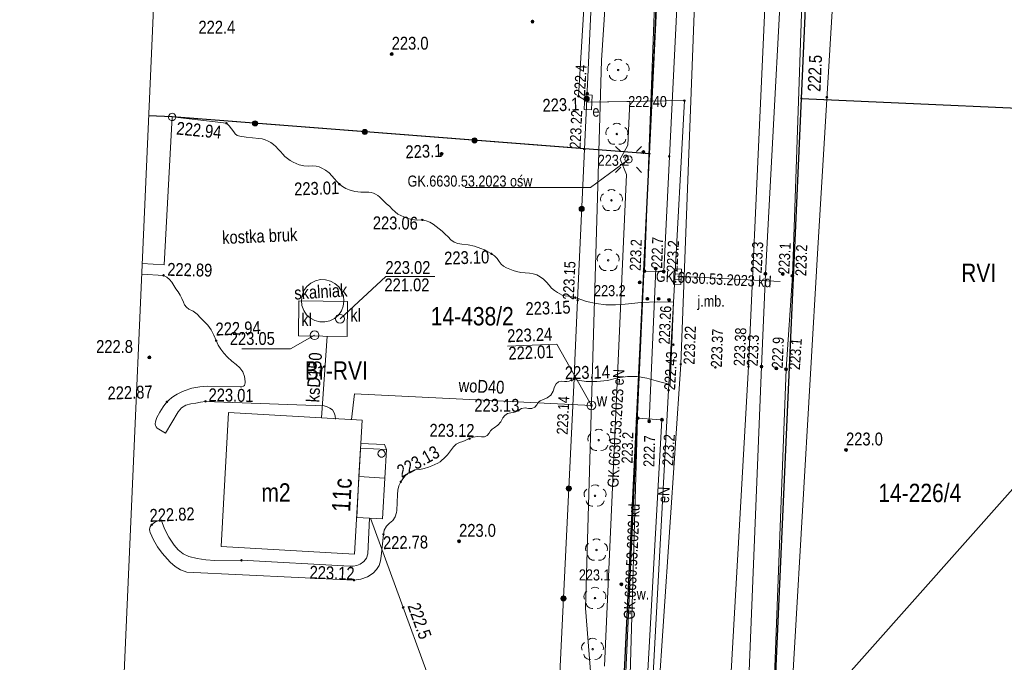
# Model space of a CAD drawing. Header units: metres. Extents: x 0 to 6601798, y -2700 to 5691112.
# Tile 45 of 61: x 6600167 to 6600234, y 5690046 to 5690090. Entities that reach past the tile are written whole.
import ezdxf
from ezdxf.enums import TextEntityAlignment as Align

# ---------------------------------------------------------------- set-up
doc = ezdxf.new("R2010")
doc.units = ezdxf.units.M
doc.header["$MEASUREMENT"] = 0
for name, color, linetype, lineweight in [('AS__Nowe_granice', 150, 'Continuous', 30), ('EBTPO_L_7', 7, 'Continuous', 5), ('EBUOO_T_1', 7, 'Continuous', 5), ('EBUPP_L_7', 7, 'Continuous', 5), ('EBUPP_T_1', 7, 'Continuous', 5), ('EGBB_L_0', 7, 'Continuous', 5), ('Kontury', 7, 'Continuous', 5), ('Numery_dzialek', 150, 'Continuous', 5), ('OTK_E_T_0', 7, 'Continuous', 5), ('OTK_E_T_4', 7, 'Continuous', 5), ('OTK_L_0', 7, 'Continuous', 5), ('OTK_L_5', 7, 'Continuous', 5), ('OTK_L_8', 7, 'Continuous', 5), ('OTO_L_0', 7, 'Continuous', 5), ('OTO_L_1', 7, 'Continuous', 5), ('OTO_L_2', 7, 'Continuous', 5), ('OTR_T_0', 7, 'Continuous', 5), ('OTR_T_1', 7, 'Continuous', 5), ('OTZ_L_1', 7, 'Continuous', 5), ('OTZ_T_0', 7, 'Continuous', 5), ('P_SUE_E_T_3', 7, 'Continuous', 5), ('P_SUE_T_3', 7, 'Continuous', 5), ('P_SUEP_E_T_0', 7, 'Continuous', 5), ('P_SUEP_L_0', 7, 'Continuous', 5), ('P_SUK_T_1', 7, 'Continuous', 5), ('P_SUKP_E_T_0', 7, 'Continuous', 5), ('P_SUKP_L_0', 7, 'Continuous', 5), ('podzial_uzytki', 7, 'Continuous', 5), ('Punkty', 7, 'Continuous', 5), ('SDROK_T_1', 7, 'Continuous', 5), ('SDRPK_L_2', 7, 'Continuous', 5), ('SUE_E_T_1', 7, 'Continuous', 5), ('SUE_T_4', 7, 'Continuous', 5), ('SUEP_E_T_0', 7, 'Continuous', 5), ('SUEP_L_0', 7, 'Continuous', 5), ('SUER_T_0', 7, 'Continuous', 5), ('SUL_L_1', 7, 'Continuous', 5), ('SZOPO_L_0', 7, 'Continuous', 5), ('UEEOA_T_9', 7, 'Continuous', 5), ('UEEOC_T_0', 7, 'Continuous', 5), ('UEEPON_L_1', 7, 'Continuous', 5), ('UKKOA_T_22', 7, 'Continuous', 5), ('UKKOA_T_25', 7, 'Continuous', 5), ('UKKOC_T_7', 7, 'Continuous', 5), ('UKKOC_T_8', 7, 'Continuous', 5), ('UKKOO_T_7', 7, 'Continuous', 5), ('UKKPA_L_14', 7, 'Continuous', 5), ('UKKPOL_L_1', 7, 'Continuous', 5), ('UTTOC_T_2', 7, 'Continuous', 5), ('UTTPOM_L_1', 7, 'Continuous', 5), ('UWWOA_T_2', 7, 'Continuous', 5), ('UWWOA_T_8', 7, 'Continuous', 5), ('UWWOC_T_2', 7, 'Continuous', 5), ('UWWOO_T_0', 7, 'Continuous', 5), ('UWWPM_L_1', 7, 'Continuous', 5), ('Uzytki', 7, 'Continuous', 5), ('WUKOS_T_1', 7, 'Continuous', 5), ('WWRPP_T_0', 7, 'Continuous', 5)]:
    doc.layers.add(name, color=color, linetype=linetype, lineweight=lineweight)
doc.styles.add('STYL_ARIAL', font='ARIALN.TTF')

# ---------------------------------------------------------------- blocks, each defined once
blk = doc.blocks.new('GRO')
at = {"color": 7, "flags": 128}
blk.add_lwpolyline([(0, 0.45), (0.318, 0.318), (0.45, 0), (0.318, -0.318), (0, -0.45), (-0.318, -0.318), (-0.45, 0), (-0.318, 0.318), (0, 0.45)], dxfattribs=at)
blk = doc.blocks.new('GRT')
at = {"color": 7, "flags": 128}
blk.add_lwpolyline([(0, 2.5), (1.352, 2.103), (2.274, 1.039), (2.475, -0.356), (1.889, -1.637), (0.704, -2.399), (-0.704, -2.399), (-1.889, -1.637), (-2.475, -0.356), (-2.274, 1.039), (-1.352, 2.103), (0, 2.5)], dxfattribs=at)
blk = doc.blocks.new('801')
at = {"color": 0}
for radius in [1, 0.9, 0.8, 0.7, 0.6, 0.5, 0.4, 0.3, 0.2, 0.1]:
    blk.add_circle((0, 0), radius, dxfattribs=at)
blk = doc.blocks.new('403')
at = {"color": 0}
blk.add_circle((0, 0), 0.5, dxfattribs=at)
blk = doc.blocks.new('922')
at = {"color": 0}
blk.add_circle((0, 0), 0.5, dxfattribs=at)
for centre, radius, start, end in [((0, 3.5), 4, 50.114, 129.886), ((-3.5, 1), 4, 119.84816, 203.51949), ((3.5, 1), 4, 336.88451, 60.15184), ((-2, -3), 4, 187.477, 278.47884), ((2, -2.75), 4.25, 262.64593, 349.62892)]:
    blk.add_arc(centre, radius, start, end, dxfattribs=at)
blk = doc.blocks.new('4_SUEO_W')
at = {"color": 7, "flags": 128}
for points in [[(-5.303, 5.303), (-8.839, 8.839)], [(5.303, 5.303), (8.839, 8.839)], [(0, 0.25), (0.177, 0.177), (0.25, 0), (0.177, -0.177), (0, -0.25), (-0.177, -0.177), (-0.25, 0), (-0.177, 0.177), (0, 0.25)], [(-5.303, -5.303), (-8.839, -8.839)], [(5.303, -5.303), (8.839, -8.839)]]:
    blk.add_lwpolyline(points, dxfattribs=at)
blk = doc.blocks.new('4_SUPP')
at = {"color": 7, "flags": 128}
blk.add_lwpolyline([(0, 2.5), (1.352, 2.103), (2.274, 1.039), (2.475, -0.356), (1.889, -1.637), (0.704, -2.399), (-0.704, -2.399), (-1.889, -1.637), (-2.475, -0.356), (-2.274, 1.039), (-1.352, 2.103), (0, 2.5)], dxfattribs=at)
blk = doc.blocks.new('509')
at = {"color": 0}
for p, q in [((-5, -2.5), (-5, 2.5)), ((-5, 2.5), (5.5, 2.5)), ((-1.5, 2.5), (-1.5, -2.5)), ((2, 2.5), (2, -2.5)), ((5.5, 2.5), (5.5, -2.5)), ((5.5, -2.5), (-5, -2.5))]:
    blk.add_line(p, q, dxfattribs=at)
blk = doc.blocks.new('4_SUES')
at = {"color": 7, "flags": 128}
for points in [[(-5, 2.5), (-5, -2.5)], [(5, 2.5), (-5, 2.5)], [(5, -2.5), (5, 2.5)], [(-5, -2.5), (5, -2.5)]]:
    blk.add_lwpolyline(points, dxfattribs=at)
blk = doc.blocks.new('4_SUPS')
at = {"color": 7, "flags": 128}
blk.add_lwpolyline([(0, 0.625), (0.442, 0.442), (0.625, 0), (0.442, -0.442), (0, -0.625), (-0.442, -0.442), (-0.625, 0), (-0.442, 0.442), (0, 0.625)], dxfattribs=at)
blk = doc.blocks.new('BUJ')
at = {"color": 7, "flags": 128}
blk.add_lwpolyline([(0, 2.5), (1.352, 2.103), (2.274, 1.039), (2.475, -0.356), (1.889, -1.637), (0.704, -2.399), (-0.704, -2.399), (-1.889, -1.637), (-2.475, -0.356), (-2.274, 1.039), (-1.352, 2.103), (0, 2.5)], dxfattribs=at)
blk = doc.blocks.new('625')
at = {"color": 0}
blk.add_circle((0, 0), 0.5, dxfattribs=at)
blk = doc.blocks.new('UGE')
at = {"color": 7, "flags": 128}
blk.add_lwpolyline([(0, 0.625), (0.442, 0.442), (0.625, 0), (0.442, -0.442), (0, -0.625), (-0.442, -0.442), (-0.625, 0), (-0.442, 0.442), (0, 0.625)], dxfattribs=at)
blk = doc.blocks.new('506')
at = {"color": 0}
blk.add_circle((0, 0), 3, dxfattribs=at)
blk = doc.blocks.new('UGT')
at = {"color": 7, "flags": 128}
blk.add_lwpolyline([(0, 0.625), (0.442, 0.442), (0.625, 0), (0.442, -0.442), (0, -0.625), (-0.442, -0.442), (-0.625, 0), (-0.442, 0.442), (0, 0.625)], dxfattribs=at)

msp = doc.modelspace()

# ---------------------------------------------------------------- linework, layer by layer
at = {"color": 7, "linetype": 'Continuous', "lineweight": 0, "flags": 128}
msp.add_lwpolyline([(6600189.51, 5690403.01), (6600173.29, 5690035.7), (6600065.2, 5689524.43)], dxfattribs=at)
at = {"layer": 'AS__Nowe_granice', "linetype": 'Continuous', "flags": 128}
for points in [[(6600219.85, 5690084.59), (6600222.32, 5690139.93)], [(6600209.5, 5690080.81), (6600212.06, 5690133.95)], [(6600217.47, 5690031.17), (6600219.85, 5690084.59)], [(6600219.85, 5690084.59), (6600242.22, 5690083.59)], [(6600176.99, 5690083.33), (6600175.397, 5690083.415)], [(6600209.5, 5690080.81), (6600176.99, 5690083.33)], [(6600207.46, 5690038.5), (6600209.5, 5690080.81)]]:
    msp.add_lwpolyline(points, dxfattribs=at)
at = {"layer": 'EBTPO_L_7', "color": 252, "linetype": 'Continuous', "flags": 128}
for points in [[(6600189.715, 5690058.843), (6600189.563, 5690056.053)], [(6600191.482, 5690058.737), (6600189.715, 5690058.843)], [(6600191.319, 5690055.956), (6600191.482, 5690058.737)], [(6600189.563, 5690056.053), (6600191.319, 5690055.956)]]:
    msp.add_lwpolyline(points, dxfattribs=at)
at = {"layer": 'EBUPP_L_7', "color": 7, "linetype": 'Continuous', "flags": 128}
for points in [[(6600189.823, 5690060.78), (6600189.715, 5690058.843)], [(6600191.589, 5690060.684), (6600189.823, 5690060.78)], [(6600191.482, 5690058.737), (6600191.589, 5690060.684)], [(6600189.715, 5690058.843), (6600191.482, 5690058.737)]]:
    msp.add_lwpolyline(points, dxfattribs=at)
at = {"layer": 'EGBB_L_0', "color": 7, "linetype": 'Continuous', "flags": 128}
for points in [[(6600175.397, 5690083.414), (6600176.993, 5690083.328)], [(6600176.993, 5690083.328), (6600176.448, 5690073.261)], [(6600176.448, 5690073.261), (6600174.952, 5690073.34)], [(6600180.324, 5690054.067), (6600180.838, 5690063.21)], [(6600180.838, 5690063.21), (6600189.933, 5690062.688)], [(6600189.933, 5690062.688), (6600189.418, 5690053.544)], [(6600189.418, 5690053.544), (6600180.324, 5690054.067)]]:
    msp.add_lwpolyline(points, dxfattribs=at)
at = {"layer": 'Kontury', "color": 3, "linetype": 'Continuous', "flags": 128}
for points in [[(6600222.18, 5690136.84), (6600217.84, 5690039.51)], [(6600209.5, 5690080.81), (6600212.06, 5690133.95)], [(6600207.46, 5690038.5), (6600209.5, 5690080.81)], [(6600217.84, 5690039.51), (6600253.542, 5690079.738)]]:
    msp.add_lwpolyline(points, dxfattribs=at)
at = {"layer": 'OTK_L_0', "color": 7, "linetype": 'Continuous', "flags": 128}
for points in [[(6600211.635, 5690066.487), (6600212.975, 5690101.78)], [(6600217.829, 5690101.234), (6600216.244, 5690066.325)], [(6600209.715, 5690037.89), (6600211.635, 5690066.487)], [(6600216.244, 5690066.325), (6600214.567, 5690036.748)]]:
    msp.add_lwpolyline(points, dxfattribs=at)
at = {"layer": 'OTK_L_5', "color": 7, "linetype": 'Continuous', "flags": 128}
for points in [[(6600210.249, 5690101.875), (6600209.165, 5690072.828)], [(6600210.477, 5690072.804), (6600211.903, 5690101.81)], [(6600217.403, 5690072.649), (6600218.917, 5690101.046)], [(6600220.225, 5690100.957), (6600219.242, 5690072.51)], [(6600209.165, 5690072.828), (6600210.477, 5690072.804)], [(6600217.134, 5690066.324), (6600217.403, 5690072.649)], [(6600219.242, 5690072.51), (6600218.809, 5690066.145)], [(6600215.919, 5690036.044), (6600217.134, 5690066.324)], [(6600218.809, 5690066.145), (6600217.653, 5690035.709)], [(6600208.017, 5690038.983), (6600208.696, 5690062.813)], [(6600208.696, 5690062.813), (6600210.354, 5690062.706)], [(6600210.354, 5690062.706), (6600209.03, 5690039.062)]]:
    msp.add_lwpolyline(points, dxfattribs=at)
at = {"layer": 'OTK_L_8', "color": 7, "linetype": 'Continuous', "flags": 128}
msp.add_lwpolyline([(6600209.929, 5690073.004), (6600209.483, 5690062.598)], dxfattribs=at)
at = {"layer": 'OTO_L_0', "color": 7, "linetype": 'Continuous', "flags": 128}
for points in [[(6600206.021, 5690101.82), (6600205.071, 5690081.139)], [(6600205.071, 5690081.139), (6600204.609, 5690070.85)], [(6600204.376, 5690065.515), (6600203.056, 5690038.425)]]:
    msp.add_lwpolyline(points, dxfattribs=at)
at = {"layer": 'OTO_L_0', "color": 7, "linetype": 'Continuous'}
for centre, radius in [((6600205.228, 5690084.56), 0.175), ((6600205.228, 5690084.56), 0.158), ((6600205.228, 5690084.56), 0.14), ((6600205.228, 5690084.56), 0.122), ((6600205.228, 5690084.56), 0.105), ((6600205.228, 5690084.56), 0.0875), ((6600205.228, 5690084.56), 0.07), ((6600205.228, 5690084.56), 0.0525), ((6600205.228, 5690084.56), 0.035), ((6600204.888, 5690077.068), 0.175), ((6600204.888, 5690077.068), 0.158), ((6600204.888, 5690077.068), 0.14), ((6600204.888, 5690077.068), 0.122), ((6600204.888, 5690077.068), 0.105), ((6600204.888, 5690077.068), 0.0875), ((6600204.888, 5690077.068), 0.07), ((6600204.888, 5690077.068), 0.0525), ((6600204.888, 5690077.068), 0.035), ((6600204.011, 5690058.024), 0.175), ((6600204.011, 5690058.024), 0.158), ((6600204.011, 5690058.024), 0.14), ((6600204.011, 5690058.024), 0.122), ((6600204.011, 5690058.024), 0.105), ((6600204.011, 5690058.024), 0.0875), ((6600204.011, 5690058.024), 0.07), ((6600204.011, 5690058.024), 0.0525), ((6600204.011, 5690058.024), 0.035), ((6600203.646, 5690050.533), 0.175), ((6600203.646, 5690050.533), 0.158), ((6600203.646, 5690050.533), 0.14), ((6600203.646, 5690050.533), 0.122), ((6600203.646, 5690050.533), 0.105), ((6600203.646, 5690050.533), 0.0875), ((6600203.646, 5690050.533), 0.07), ((6600203.646, 5690050.533), 0.0525), ((6600203.646, 5690050.533), 0.035)]:
    msp.add_circle(centre, radius, dxfattribs=at)
at = {"layer": 'OTO_L_1', "color": 7, "linetype": 'Continuous', "flags": 128}
msp.add_lwpolyline([(6600204.43, 5690066.73), (6600204.609, 5690070.85)], dxfattribs=at)
at = {"layer": 'OTO_L_2', "color": 7, "linetype": 'Continuous', "flags": 128}
msp.add_lwpolyline([(6600204.376, 5690065.515), (6600204.43, 5690066.73)], dxfattribs=at)
at = {"layer": 'P_SUE_E_T_3', "color": 7, "linetype": 'Continuous', "flags": 128}
for points in [[(6600208.08, 5690080.44), (6600205.491, 5690078.525)], [(6600196.941, 5690078.525), (6600205.491, 5690078.525)]]:
    msp.add_lwpolyline(points, dxfattribs=at)
at = {"layer": 'P_SUEP_L_0', "color": 1, "linetype": 'Continuous', "flags": 128}
for points in [[(6600205.33, 5690084.33), (6600208.16, 5690084.38)], [(6600208.16, 5690084.38), (6600208.02, 5690081.4)], [(6600208.02, 5690081.4), (6600207.5, 5690080.45)], [(6600207.5, 5690080.45), (6600207.95, 5690079.42)], [(6600207.95, 5690079.42), (6600206.43, 5690045.92)]]:
    msp.add_lwpolyline(points, dxfattribs=at)
at = {"layer": 'P_SUKP_L_0', "color": 30, "linetype": 'Continuous', "flags": 128}
for points in [[(6600207.71, 5690041.46), (6600211.22, 5690119.37)], [(6600211.41, 5690072.48), (6600218.4, 5690072.13)]]:
    msp.add_lwpolyline(points, dxfattribs=at)
at = {"layer": 'SDRPK_L_2', "color": 7, "linetype": 'Continuous', "flags": 128}
for points in [[(6600180.685, 5690082.901), (6600176.993, 5690083.328)], [(6600180.685, 5690082.901), (6600180.871, 5690082.723), (6600181.039, 5690082.529), (6600181.191, 5690082.321)], [(6600181.594, 5690082.017), (6600181.431, 5690082.077), (6600181.293, 5690082.181), (6600181.191, 5690082.321)], [(6600182.902, 5690081.872), (6600182.464, 5690081.907), (6600182.028, 5690081.955), (6600181.594, 5690082.017)], [(6600182.902, 5690081.872), (6600183.118, 5690081.837), (6600183.329, 5690081.775), (6600183.53, 5690081.688)], [(6600183.53, 5690081.688), (6600183.718, 5690081.583), (6600183.894, 5690081.46), (6600184.056, 5690081.319)], [(6600184.056, 5690081.319), (6600184.217, 5690081.145), (6600184.375, 5690080.968), (6600184.53, 5690080.788)], [(6600185.028, 5690080.368), (6600184.846, 5690080.489), (6600184.679, 5690080.629), (6600184.53, 5690080.788)], [(6600185.641, 5690080.073), (6600185.43, 5690080.158), (6600185.226, 5690080.256), (6600185.028, 5690080.368)], [(6600186.585, 5690080.003), (6600186.269, 5690079.988), (6600185.952, 5690080.012), (6600185.641, 5690080.073)], [(6600186.585, 5690080.003), (6600186.793, 5690079.975), (6600186.997, 5690079.923), (6600187.193, 5690079.848)], [(6600187.193, 5690079.848), (6600187.448, 5690079.708), (6600187.678, 5690079.53), (6600187.876, 5690079.316)], [(6600188.381, 5690078.746), (6600188.21, 5690078.933), (6600188.041, 5690079.123), (6600187.876, 5690079.316)], [(6600189.057, 5690078.373), (6600188.815, 5690078.464), (6600188.588, 5690078.589), (6600188.381, 5690078.746)], [(6600190.236, 5690078.212), (6600189.836, 5690078.208), (6600189.441, 5690078.262), (6600189.057, 5690078.373)], [(6600190.236, 5690078.212), (6600190.393, 5690078.204), (6600190.548, 5690078.177), (6600190.7, 5690078.132)], [(6600190.7, 5690078.132), (6600190.855, 5690078.073), (6600190.996, 5690077.988), (6600191.121, 5690077.879)], [(6600191.809, 5690077.226), (6600191.578, 5690077.442), (6600191.348, 5690077.659), (6600191.121, 5690077.879)], [(6600192.371, 5690076.719), (6600192.173, 5690076.876), (6600191.985, 5690077.045), (6600191.809, 5690077.226)], [(6600192.984, 5690076.444), (6600192.771, 5690076.516), (6600192.566, 5690076.608), (6600192.371, 5690076.719)], [(6600194.03, 5690076.318), (6600193.677, 5690076.31), (6600193.325, 5690076.353), (6600192.984, 5690076.444)], [(6600194.03, 5690076.318), (6600194.29, 5690076.265), (6600194.537, 5690076.167), (6600194.763, 5690076.028)], [(6600195.395, 5690075.544), (6600194.763, 5690076.028)], [(6600195.395, 5690075.544), (6600195.593, 5690075.354), (6600195.785, 5690075.158), (6600195.97, 5690074.957)], [(6600196.724, 5690074.658), (6600196.453, 5690074.703), (6600196.198, 5690074.804), (6600195.97, 5690074.957)], [(6600196.724, 5690074.658), (6600197.162, 5690074.618), (6600197.592, 5690074.525), (6600198.007, 5690074.381)], [(6600198.007, 5690074.381), (6600198.258, 5690074.27), (6600198.504, 5690074.146), (6600198.743, 5690074.011)], [(6600198.743, 5690074.011), (6600198.948, 5690073.866), (6600199.124, 5690073.688), (6600199.266, 5690073.482)], [(6600199.756, 5690073.042), (6600199.565, 5690073.156), (6600199.4, 5690073.305), (6600199.266, 5690073.482)], [(6600200.457, 5690072.801), (6600200.223, 5690072.88), (6600199.989, 5690072.961), (6600199.756, 5690073.042)], [(6600174.92, 5690072.618), (6600174.933, 5690072.617)], [(6600174.933, 5690072.617), (6600176.408, 5690072.538)], [(6600176.408, 5690072.538), (6600176.626, 5690072.423), (6600176.816, 5690072.265), (6600176.969, 5690072.071)], [(6600201.332, 5690072.697), (6600201.038, 5690072.711), (6600200.746, 5690072.746), (6600200.457, 5690072.801)], [(6600201.332, 5690072.697), (6600201.584, 5690072.651), (6600201.827, 5690072.567), (6600202.054, 5690072.447)], [(6600202.054, 5690072.447), (6600202.288, 5690072.281), (6600202.498, 5690072.085), (6600202.679, 5690071.862)], [(6600177.407, 5690071.418), (6600177.252, 5690071.63), (6600177.106, 5690071.848), (6600176.969, 5690072.071)], [(6600186.147, 5690069.86), (6600185.952, 5690070.151), (6600185.833, 5690070.479), (6600185.795, 5690070.827), (6600185.842, 5690071.173), (6600185.971, 5690071.498), (6600186.173, 5690071.783), (6600186.438, 5690072.012), (6600186.749, 5690072.17), (6600187.09, 5690072.249), (6600187.44, 5690072.244), (6600187.778, 5690072.156), (6600188.085, 5690071.989), (6600188.344, 5690071.754), (6600188.538, 5690071.464), (6600188.658, 5690071.135), (6600188.695, 5690070.788), (6600188.649, 5690070.441), (6600188.52, 5690070.116), (6600188.318, 5690069.831), (6600188.053, 5690069.603), (6600187.741, 5690069.444), (6600187.401, 5690069.365), (6600187.051, 5690069.37), (6600186.713, 5690069.458), (6600186.406, 5690069.625), (6600186.147, 5690069.86)], [(6600203.23, 5690071.375), (6600203.025, 5690071.512), (6600202.84, 5690071.675), (6600202.679, 5690071.862)], [(6600177.407, 5690071.418), (6600177.538, 5690071.194), (6600177.655, 5690070.962), (6600177.757, 5690070.722)], [(6600203.751, 5690071.146), (6600203.568, 5690071.201), (6600203.394, 5690071.278), (6600203.23, 5690071.375)], [(6600203.751, 5690071.146), (6600203.982, 5690071.125), (6600204.211, 5690071.084), (6600204.436, 5690071.025)], [(6600204.588, 5690070.981), (6600204.436, 5690071.025)], [(6600178.127, 5690070.247), (6600177.96, 5690070.368), (6600177.833, 5690070.531), (6600177.757, 5690070.722)], [(6600207.857, 5690070.587), (6600207.194, 5690070.529), (6600206.529, 5690070.54), (6600205.868, 5690070.62), (6600205.219, 5690070.767), (6600204.588, 5690070.981)], [(6600207.857, 5690070.587), (6600208.947, 5690070.69), (6600210.041, 5690070.736), (6600211.136, 5690070.725)], [(6600211.136, 5690070.725), (6600210.914, 5690065.117)], [(6600178.127, 5690070.247), (6600178.433, 5690070.101), (6600178.705, 5690069.899), (6600178.934, 5690069.65)], [(6600178.934, 5690069.65), (6600179.425, 5690069.149)], [(6600179.425, 5690069.149), (6600179.65, 5690068.821), (6600179.839, 5690068.47), (6600179.991, 5690068.101)], [(6600180.508, 5690067.242), (6600180.303, 5690067.508), (6600180.13, 5690067.796), (6600179.991, 5690068.101)], [(6600181.362, 5690066.466), (6600181.054, 5690066.698), (6600180.768, 5690066.958), (6600180.508, 5690067.242)], [(6600181.362, 5690066.466), (6600181.608, 5690066.239), (6600181.798, 5690065.963), (6600181.921, 5690065.651), (6600181.971, 5690065.32)], [(6600207.351, 5690065.559), (6600208.006, 5690065.651), (6600208.668, 5690065.646), (6600209.321, 5690065.544), (6600209.953, 5690065.347)], [(6600177.812, 5690064.676), (6600178.337, 5690064.85), (6600178.88, 5690064.956), (6600179.431, 5690064.994)], [(6600181.636, 5690064.946), (6600179.431, 5690064.994)], [(6600181.932, 5690065.048), (6600181.844, 5690064.987), (6600181.743, 5690064.952), (6600181.636, 5690064.946)], [(6600181.971, 5690065.32), (6600181.968, 5690065.228), (6600181.955, 5690065.137), (6600181.932, 5690065.048)], [(6600203.042, 5690064.958), (6600203.139, 5690065.147), (6600203.303, 5690065.281), (6600203.508, 5690065.337), (6600203.718, 5690065.306)], [(6600204.195, 5690065.396), (6600204.043, 5690065.334), (6600203.882, 5690065.304), (6600203.718, 5690065.306)], [(6600204.195, 5690065.396), (6600204.28, 5690065.435), (6600204.374, 5690065.442), (6600204.464, 5690065.418)], [(6600207.351, 5690065.559), (6600206.642, 5690065.384), (6600205.917, 5690065.301), (6600205.187, 5690065.313), (6600204.464, 5690065.418)], [(6600209.953, 5690065.347), (6600210.914, 5690065.117)], [(6600176.643, 5690063.917), (6600176.788, 5690064.06), (6600176.943, 5690064.194), (6600177.107, 5690064.316)], [(6600177.107, 5690064.316), (6600177.338, 5690064.444), (6600177.573, 5690064.565), (6600177.812, 5690064.676)], [(6600203.042, 5690064.958), (6600202.952, 5690064.652), (6600202.775, 5690064.387), (6600202.526, 5690064.188), (6600202.229, 5690064.072)], [(6600175.947, 5690062.856), (6600176.161, 5690063.221), (6600176.393, 5690063.575), (6600176.643, 5690063.917)], [(6600177.412, 5690063.248), (6600177.638, 5690063.508), (6600177.929, 5690063.691), (6600178.261, 5690063.784)], [(6600179.265, 5690063.956), (6600178.931, 5690063.892), (6600178.596, 5690063.835), (6600178.261, 5690063.784)], [(6600179.265, 5690063.956), (6600187.348, 5690063.651)], [(6600187.348, 5690063.651), (6600187.552, 5690063.595), (6600187.742, 5690063.502), (6600187.911, 5690063.374)], [(6600201.843, 5690063.716), (6600201.695, 5690063.552), (6600201.494, 5690063.463), (6600201.273, 5690063.462)], [(6600201.843, 5690063.716), (6600201.923, 5690063.881), (6600202.058, 5690064.005), (6600202.229, 5690064.072)], [(6600176.543, 5690061.79), (6600177.412, 5690063.248)], [(6600187.911, 5690063.374), (6600188.026, 5690063.18), (6600188.1, 5690062.967), (6600188.128, 5690062.742)], [(6600199.518, 5690062.827), (6600199.654, 5690063.003), (6600199.839, 5690063.125), (6600200.054, 5690063.18)], [(6600200.568, 5690063.342), (6600200.411, 5690063.246), (6600200.237, 5690063.191), (6600200.054, 5690063.18)], [(6600200.568, 5690063.342), (6600200.783, 5690063.468), (6600201.029, 5690063.51), (6600201.273, 5690063.462)], [(6600175.845, 5690062.422), (6600175.867, 5690062.569), (6600175.901, 5690062.714), (6600175.947, 5690062.856)], [(6600175.968, 5690062.126), (6600175.9, 5690062.212), (6600175.859, 5690062.313), (6600175.845, 5690062.422)], [(6600199.518, 5690062.827), (6600199.377, 5690062.559), (6600199.176, 5690062.333), (6600198.926, 5690062.162)], [(6600175.968, 5690062.126), (6600176.543, 5690061.79)], [(6600198.591, 5690061.797), (6600198.457, 5690061.637), (6600198.269, 5690061.548), (6600198.061, 5690061.545)], [(6600198.591, 5690061.797), (6600198.671, 5690061.945), (6600198.785, 5690062.069), (6600198.926, 5690062.162)], [(6600189.83, 5690061.091), (6600191.456, 5690061.009)], [(6600191.456, 5690061.009), (6600191.589, 5690060.684)], [(6600196.157, 5690060.864), (6600196.339, 5690061.034), (6600196.555, 5690061.159), (6600196.793, 5690061.231)], [(6600197.245, 5690061.42), (6600197.098, 5690061.35), (6600196.947, 5690061.286), (6600196.793, 5690061.231)], [(6600197.245, 5690061.42), (6600197.504, 5690061.527), (6600197.782, 5690061.569), (6600198.061, 5690061.545)], [(6600196.157, 5690060.864), (6600195.957, 5690060.581), (6600195.737, 5690060.311), (6600195.501, 5690060.056)], [(6600195.093, 5690059.748), (6600194.887, 5690059.651), (6600194.677, 5690059.562), (6600194.464, 5690059.482)], [(6600195.501, 5690060.056), (6600195.373, 5690059.942), (6600195.237, 5690059.84), (6600195.093, 5690059.748)], [(6600192.564, 5690058.481), (6600192.698, 5690058.691), (6600192.857, 5690058.883), (6600193.04, 5690059.052)], [(6600193.04, 5690059.052), (6600193.197, 5690059.157), (6600193.369, 5690059.235), (6600193.551, 5690059.283)], [(6600194.464, 5690059.482), (6600194.165, 5690059.39), (6600193.861, 5690059.324), (6600193.551, 5690059.283)], [(6600192.34, 5690057.611), (6600192.357, 5690057.914), (6600192.433, 5690058.208), (6600192.564, 5690058.481)], [(6600192.305, 5690056.535), (6600192.34, 5690057.611)], [(6600192.272, 5690056.386), (6600192.184, 5690056.103), (6600192.023, 5690055.853), (6600191.802, 5690055.656)], [(6600192.272, 5690056.386), (6600192.305, 5690056.535)], [(6600175.595, 5690055.552), (6600175.793, 5690055.695), (6600176.01, 5690055.809), (6600176.241, 5690055.889)], [(6600177.125, 5690054.164), (6600176.772, 5690054.708), (6600176.476, 5690055.285), (6600176.241, 5690055.889)], [(6600190.438, 5690056.005), (6600190.318, 5690053.581)], [(6600191.384, 5690054.897), (6600191.438, 5690055.191), (6600191.583, 5690055.453), (6600191.802, 5690055.656)], [(6600175.487, 5690055.017), (6600175.466, 5690055.123), (6600175.461, 5690055.23), (6600175.473, 5690055.337)], [(6600175.473, 5690055.337), (6600175.505, 5690055.413), (6600175.546, 5690055.485), (6600175.595, 5690055.552)], [(6600176.307, 5690053.619), (6600175.987, 5690054.057), (6600175.713, 5690054.524), (6600175.487, 5690055.017)], [(6600191.226, 5690053.419), (6600191.384, 5690054.897)], [(6600176.854, 5690053.001), (6600176.668, 5690053.203), (6600176.485, 5690053.41), (6600176.307, 5690053.619)], [(6600178.119, 5690053.394), (6600177.739, 5690053.583), (6600177.403, 5690053.843), (6600177.125, 5690054.164)], [(6600190.318, 5690053.581), (6600190.233, 5690053.287), (6600190.052, 5690053.039), (6600189.797, 5690052.868)], [(6600177.994, 5690052.328), (6600177.573, 5690052.477), (6600177.188, 5690052.704), (6600176.854, 5690053.001)], [(6600179.894, 5690053.107), (6600179.297, 5690053.166), (6600178.704, 5690053.262), (6600178.119, 5690053.394)], [(6600181.715, 5690053.133), (6600179.894, 5690053.107)], [(6600189.092, 5690052.739), (6600181.715, 5690053.133)], [(6600191.226, 5690053.419), (6600191.192, 5690053.093), (6600191.089, 5690052.782), (6600190.92, 5690052.502), (6600190.694, 5690052.265)], [(6600177.994, 5690052.328), (6600189.373, 5690051.779)], [(6600189.797, 5690052.868), (6600189.572, 5690052.78), (6600189.334, 5690052.736), (6600189.092, 5690052.739)], [(6600190.694, 5690052.265), (6600190.293, 5690052.007), (6600189.846, 5690051.842), (6600189.373, 5690051.779)]]:
    msp.add_lwpolyline(points, dxfattribs=at)
at = {"layer": 'SUEP_L_0', "color": 1, "linetype": 'Continuous', "flags": 128}
for points in [[(6600204.67, 5690084.75), (6600205.24, 5690094.09)], [(6600205.33, 5690084.33), (6600204.67, 5690084.75)], [(6600211.88, 5690084.44), (6600205.33, 5690084.33)], [(6600211.18, 5690071.52), (6600211.88, 5690084.44)], [(6600210.81, 5690064.73), (6600211.18, 5690071.52)], [(6600209.34, 5690037.82), (6600210.81, 5690064.73)]]:
    msp.add_lwpolyline(points, dxfattribs=at)
at = {"layer": 'SUL_L_1', "color": 7, "linetype": 'Continuous', "flags": 128}
for points in [[(6600211.88, 5690084.44), (6600205.33, 5690084.33)], [(6600210.81, 5690064.73), (6600211.18, 5690071.52)]]:
    msp.add_lwpolyline(points, dxfattribs=at)
at = {"layer": 'SZOPO_L_0', "color": 7, "linetype": 'Continuous', "flags": 128}
msp.add_lwpolyline([(6600205.072, 5690081.151), (6600176.993, 5690083.328)], dxfattribs=at)
at = {"layer": 'SZOPO_L_0', "color": 7, "linetype": 'Continuous'}
for centre, radius in [((6600182.639, 5690082.89), 0.175), ((6600182.639, 5690082.89), 0.158), ((6600182.639, 5690082.89), 0.14), ((6600182.639, 5690082.89), 0.122), ((6600182.639, 5690082.89), 0.105), ((6600182.639, 5690082.89), 0.0875), ((6600182.639, 5690082.89), 0.07), ((6600182.639, 5690082.89), 0.0525), ((6600182.639, 5690082.89), 0.035), ((6600190.116, 5690082.31), 0.175), ((6600190.116, 5690082.31), 0.158), ((6600190.116, 5690082.31), 0.14), ((6600190.116, 5690082.31), 0.122), ((6600190.116, 5690082.31), 0.105), ((6600190.116, 5690082.31), 0.0875), ((6600190.116, 5690082.31), 0.07), ((6600190.116, 5690082.31), 0.0525), ((6600190.116, 5690082.31), 0.035), ((6600197.594, 5690081.73), 0.175), ((6600197.594, 5690081.73), 0.158), ((6600197.594, 5690081.73), 0.14), ((6600197.594, 5690081.73), 0.122), ((6600197.594, 5690081.73), 0.105), ((6600197.594, 5690081.73), 0.0875), ((6600197.594, 5690081.73), 0.07), ((6600197.594, 5690081.73), 0.0525), ((6600197.594, 5690081.73), 0.035)]:
    msp.add_circle(centre, radius, dxfattribs=at)
at = {"layer": 'UEEPON_L_1', "color": 1, "linetype": 'Continuous', "flags": 128}
msp.add_lwpolyline([(6600190.506, 5690056.002), (6600196.381, 5690039.936)], dxfattribs=at)
at = {"layer": 'UKKOC_T_8', "color": 30, "linetype": 'Continuous', "flags": 128}
for points in [[(6600188.429, 5690069.585), (6600191.552, 5690072.474)], [(6600191.552, 5690072.474), (6600194.874, 5690072.474)], [(6600186.694, 5690068.461), (6600185.057, 5690067.534)], [(6600181.735, 5690067.534), (6600185.057, 5690067.534)]]:
    msp.add_lwpolyline(points, dxfattribs=at)
at = {"layer": 'UKKPA_L_14', "color": 30, "linetype": 'Continuous', "flags": 128}
for points in [[(6600185.604, 5690068.425), (6600185.633, 5690070.81)], [(6600185.633, 5690070.81), (6600188.94, 5690070.758)], [(6600188.94, 5690070.758), (6600188.911, 5690068.373)], [(6600188.911, 5690068.373), (6600185.604, 5690068.425)]]:
    msp.add_lwpolyline(points, dxfattribs=at)
at = {"layer": 'UKKPOL_L_1', "color": 30, "linetype": 'Continuous', "flags": 128}
msp.add_lwpolyline([(6600187.558, 5690068.397), (6600187.172, 5690062.843)], dxfattribs=at)
at = {"layer": 'UTTPOM_L_1', "color": 30, "linetype": 'Continuous', "flags": 128}
for points in [[(6600223.55, 5690117.221), (6600220.97, 5690074.383)], [(6600220.97, 5690074.383), (6600218.88, 5690038.616)]]:
    msp.add_lwpolyline(points, dxfattribs=at)
at = {"layer": 'UWWOC_T_2', "color": 161, "linetype": 'Continuous', "flags": 128}
for points in [[(6600199.845, 5690067.719), (6600203.197, 5690067.859)], [(6600205.549, 5690063.681), (6600203.197, 5690067.859)]]:
    msp.add_lwpolyline(points, dxfattribs=at)
at = {"layer": 'UWWPM_L_1', "color": 161, "linetype": 'Continuous', "flags": 128}
for points in [[(6600209.02, 5690129.63), (6600206.242, 5690087.204)], [(6600206.242, 5690087.204), (6600205.143, 5690049.874)], [(6600189.407, 5690064.468), (6600189.2, 5690062.727)], [(6600205.549, 5690063.681), (6600189.407, 5690064.468)], [(6600205.143, 5690049.874), (6600206.266, 5690035.804)]]:
    msp.add_lwpolyline(points, dxfattribs=at)
at = {"layer": 'Uzytki', "color": 3, "linetype": 'Continuous', "flags": 128}
for points in [[(6600217.47, 5690031.17), (6600226.34, 5690229.99)], [(6600212.06, 5690133.95), (6600209.5, 5690080.81)], [(6600209.5, 5690080.81), (6600207.46, 5690038.5)]]:
    msp.add_lwpolyline(points, dxfattribs=at)

# ---------------------------------------------------------------- block references
at = {"layer": 'EBUPP_T_1', "color": 7, "linetype": 'Continuous', "xscale": 0.1, "yscale": 0.1, "zscale": 0.1}
msp.add_blockref('BUJ', (6600191.261, 5690060.4), dxfattribs=at)
at = {"layer": 'OTR_T_0', "color": 7, "linetype": 'Continuous', "xscale": 0.1, "yscale": 0.1, "zscale": 0.1, "rotation": 0.0008399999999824}
for p in [(6600205.071, 5690081.139), (6600204.609, 5690070.85), (6600211.135, 5690067.817), (6600211.635, 5690066.487), (6600213.991, 5690066.275), (6600216.244, 5690066.325), (6600204.376, 5690065.515)]:
    msp.add_blockref('403', p, dxfattribs=at)
at = {"layer": 'OTR_T_1', "color": 7, "linetype": 'Continuous', "xscale": 0.1, "yscale": 0.1, "zscale": 0.1, "rotation": 0.0008399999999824}
for p in [(6600209.09, 5690080.94), (6600209.929, 5690073.004), (6600209.165, 5690072.828), (6600210.477, 5690072.804), (6600217.403, 5690072.649), (6600218.582, 5690072.636), (6600219.242, 5690072.51), (6600208.84, 5690072.06), (6600217.134, 5690066.324), (6600218.142, 5690066.2), (6600218.809, 5690066.145), (6600208.696, 5690062.813), (6600209.483, 5690062.598), (6600210.354, 5690062.706), (6600207.59, 5690051.5)]:
    msp.add_blockref('801', p, dxfattribs=at)
at = {"layer": 'OTZ_T_0', "color": 7, "linetype": 'Continuous', "xscale": 0.1, "yscale": 0.1, "zscale": 0.1}
for p in [(6600207.371, 5690086.521), (6600207.279, 5690082.168), (6600206.915, 5690077.65), (6600206.69, 5690073.567), (6600206.051, 5690061.315), (6600205.796, 5690057.523), (6600205.895, 5690053.836), (6600205.793, 5690050.555), (6600205.631, 5690047.079)]:
    msp.add_blockref('922', p, dxfattribs=at)
at = {"layer": 'P_SUE_E_T_3', "color": 7, "linetype": 'Continuous', "xscale": 0.1, "yscale": 0.1, "zscale": 0.1}
msp.add_blockref('4_SUEO_W', (6600208.08, 5690080.44), dxfattribs=at)
at = {"layer": 'P_SUE_T_3', "color": 7, "linetype": 'Continuous', "xscale": 0.1, "yscale": 0.1, "zscale": 0.1}
for name in ['4_SUEO_W', '4_SUPP']:
    msp.add_blockref(name, (6600208.08, 5690080.44), dxfattribs=at)
at = {"layer": 'P_SUK_T_1', "color": 7, "linetype": 'Continuous', "xscale": 0.1, "yscale": 0.1, "zscale": 0.1, "rotation": 267.59994}
msp.add_blockref('509', (6600211.41, 5690072.48), dxfattribs=at)
at = {"layer": 'Punkty', "color": 7, "linetype": 'Continuous', "xscale": 0.1, "yscale": 0.1, "zscale": 0.1}
for name, p in [('GRO', (6600219.85, 5690084.59)), ('GRT', (6600176.99, 5690083.33)), ('GRO', (6600209.5, 5690080.81))]:
    msp.add_blockref(name, p, dxfattribs=at)
at = {"layer": 'SUE_T_4', "color": 1, "linetype": 'Continuous', "xscale": 0.1, "yscale": 0.1, "zscale": 0.1, "rotation": 266.99833}
msp.add_blockref('4_SUES', (6600205.33, 5690084.33), dxfattribs=at)
at = {"layer": 'SUER_T_0', "color": 1, "linetype": 'Continuous', "xscale": 0.1, "yscale": 0.1, "zscale": 0.1}
msp.add_blockref('4_SUPS', (6600204.67, 5690084.75), dxfattribs=at)
at = {"layer": 'SUER_T_0', "color": 1, "linetype": 'Continuous', "xscale": 0.1, "yscale": 0.1, "zscale": 0.1, "rotation": 0.0008399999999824}
for p in [(6600211.88, 5690084.44), (6600210.81, 5690064.73)]:
    msp.add_blockref('4_SUPS', p, dxfattribs=at)
at = {"layer": 'UEEOA_T_9', "color": 7, "linetype": 'Continuous', "xscale": 0.1, "yscale": 0.1, "zscale": 0.1}
for rotation in [39.95235, 267.02782, 87.11907000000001]:
    msp.add_blockref('625', (6600210.85, 5690080.645), dxfattribs=dict(at, rotation=rotation))
msp.add_blockref('625', (6600210.85, 5690080.645), dxfattribs=at)
at = {"layer": 'UEEOC_T_0', "color": 1, "linetype": 'Continuous', "xscale": 0.1, "yscale": 0.1, "zscale": 0.1, "rotation": 2.383499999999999}
msp.add_blockref('UGE', (6600192.726, 5690049.927), dxfattribs=at)
at = {"layer": 'UKKOA_T_22', "color": 14, "linetype": 'Continuous', "xscale": 0.1, "yscale": 0.1, "zscale": 0.1, "rotation": 2.389229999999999}
msp.add_blockref('506', (6600188.429, 5690069.585), dxfattribs=at)
at = {"layer": 'UKKOA_T_22', "color": 7, "linetype": 'Continuous', "xscale": 0.1, "yscale": 0.1, "zscale": 0.1, "rotation": 2.429339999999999}
msp.add_blockref('506', (6600186.694, 5690068.461), dxfattribs=at)
at = {"layer": 'UKKOC_T_7', "color": 7, "linetype": 'Continuous', "xscale": 0.1, "yscale": 0.1, "zscale": 0.1, "rotation": 2.389229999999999}
msp.add_blockref('506', (6600188.429, 5690069.585), dxfattribs=at)
at = {"layer": 'UKKOC_T_8', "color": 7, "linetype": 'Continuous', "xscale": 0.1, "yscale": 0.1, "zscale": 0.1}
msp.add_blockref('506', (6600186.694, 5690068.461), dxfattribs=at)
at = {"layer": 'UTTOC_T_2', "color": 30, "linetype": 'Continuous', "xscale": 0.1, "yscale": 0.1, "zscale": 0.1, "rotation": 2.406419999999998}
msp.add_blockref('UGT', (6600221.584, 5690084.673), dxfattribs=at)
at = {"layer": 'UWWOA_T_8', "color": 7, "linetype": 'Continuous', "xscale": 0.1, "yscale": 0.1, "zscale": 0.1, "rotation": 357.44545}
msp.add_blockref('506', (6600205.549, 5690063.681), dxfattribs=at)
at = {"layer": 'UWWOC_T_2', "color": 161, "linetype": 'Continuous', "xscale": 0.1, "yscale": 0.1, "zscale": 0.1, "rotation": 272.42997}
msp.add_blockref('UGE', (6600205.549, 5690063.681), dxfattribs=at)
at = {"layer": 'WUKOS_T_1', "color": 7, "linetype": 'Continuous', "xscale": 0.1, "yscale": 0.1, "zscale": 0.1}
for p, rotation in [((6600180.685, 5690082.901), 272.42424), ((6600188.381, 5690078.746), 272.42997), ((6600194.03, 5690076.318), 272.42997), ((6600198.743, 5690074.011), 272.42997), ((6600176.408, 5690072.538), 39.52262999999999), ((6600176.408, 5690072.538), 346.51342), ((6600204.436, 5690071.025), 272.42997), ((6600179.991, 5690068.101), 272.42424), ((6600204.195, 5690065.396), 272.42997), ((6600176.643, 5690063.917), 272.42424), ((6600179.265, 5690063.956), 292.13972), ((6600200.568, 5690063.342), 272.42997), ((6600197.245, 5690061.42), 272.42424), ((6600192.564, 5690058.481), 272.42424), ((6600175.595, 5690055.552), 272.41851), ((6600191.384, 5690054.897), 272.42424), ((6600181.715, 5690053.133), 272.41851), ((6600189.373, 5690051.779), 272.41851)]:
    msp.add_blockref('403', p, dxfattribs=dict(at, rotation=rotation))
at = {"layer": 'WWRPP_T_0', "color": 7, "linetype": 'Continuous', "xscale": 0.1, "yscale": 0.1, "zscale": 0.1}
for p in [(6600201.538, 5690089.822), (6600191.947, 5690087.612), (6600175.441, 5690066.952), (6600222.891, 5690060.652), (6600196.536, 5690054.427)]:
    msp.add_blockref('801', p, dxfattribs=at)
for p, rotation in [((6600205.259, 5690084.91), 2.400689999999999), ((6600195.342, 5690080.809), 2.39496), ((6600209.365, 5690070.941), 2.400689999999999), ((6600210.126, 5690070.943), 2.400689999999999), ((6600210.84, 5690070.862), 2.400689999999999)]:
    msp.add_blockref('801', p, dxfattribs=dict(at, rotation=rotation))

# ---------------------------------------------------------------- texts
at = {"layer": 'EBUOO_T_1', "color": 7, "linetype": 'Continuous', "style": 'STYL_ARIAL'}
msp.add_text('m2', height=1.25, dxfattribs=at).set_placement((6600184.066, 5690057.753), align=Align.MIDDLE_CENTER)
at = {"layer": 'Numery_dzialek', "linetype": 'Continuous', "style": 'STYL_ARIAL'}
msp.add_text('14-438/2', height=1.25, dxfattribs=at).set_placement((6600194.608, 5690068.757), align=Align.BOTTOM_LEFT)
msp.add_text('14-226/4', height=1.25, dxfattribs=at).set_placement((6600225.089, 5690058.345), align=Align.TOP_LEFT)
at = {"layer": 'OTK_E_T_0', "color": 7, "linetype": 'Continuous', "style": 'STYL_ARIAL'}
msp.add_text('j.mb.', height=0.75, dxfattribs=at).set_placement((6600213.699, 5690070.782), align=Align.MIDDLE_CENTER)
at = {"layer": 'OTK_E_T_4', "color": 7, "linetype": 'Continuous', "style": 'STYL_ARIAL'}
msp.add_text('w.', height=0.75, dxfattribs=at).set_placement((6600209.062, 5690050.836), align=Align.MIDDLE_CENTER)
at = {"layer": 'OTR_T_0', "color": 7, "linetype": 'Continuous', "style": 'STYL_ARIAL'}
for s, rotation, p in [('223.22', 87.4, (6600205.036, 5690081.141)), ('223.15', 87.4, (6600204.574, 5690070.852)), ('223.26', 87.5, (6600211.1, 5690067.819)), ('223.38', 87.4, (6600216.209, 5690066.327))]:
    msp.add_text(s, height=0.75, rotation=rotation, dxfattribs=at).set_placement(p, align=Align.BOTTOM_LEFT)
msp.add_text('223.22', height=0.75, rotation=87.8, dxfattribs=at).set_placement((6600211.822, 5690066.48), align=Align.TOP_LEFT)
msp.add_text('223.37', height=0.75, rotation=87.8, dxfattribs=at).set_placement((6600214.054, 5690066.273), align=Align.MIDDLE_LEFT)
msp.add_text('223.14', height=0.75, rotation=87.2, dxfattribs=at).set_placement((6600204.281, 5690064.289), align=Align.BOTTOM_RIGHT)
at = {"layer": 'OTR_T_1', "color": 7, "linetype": 'Continuous', "style": 'STYL_ARIAL'}
for p in [(6600208.133, 5690080.753), (6600207.883, 5690071.873)]:
    msp.add_text('223.2', height=0.75, dxfattribs=at).set_placement(p, align=Align.TOP_RIGHT)
for s, rotation, p in [('223.2', 87.9, (6600209.13, 5690072.829)), ('223.3', 86.9, (6600217.368, 5690072.651)), ('223.3', 87.6, (6600217.099, 5690066.325))]:
    msp.add_text(s, height=0.75, rotation=rotation, dxfattribs=at).set_placement(p, align=Align.BOTTOM_LEFT)
for s, rotation, p in [('222.7', 87.9, (6600209.992, 5690073.002)), ('223.1', 86.9, (6600218.644, 5690072.633)), ('222.9', 87.9, (6600218.205, 5690066.198))]:
    msp.add_text(s, height=0.75, rotation=rotation, dxfattribs=at).set_placement(p, align=Align.MIDDLE_LEFT)
for s, rotation, p in [('223.2', 87.2, (6600210.664, 5690072.795)), ('223.2', 88, (6600219.429, 5690072.503)), ('223.1', 86.1, (6600218.996, 5690066.132))]:
    msp.add_text(s, height=0.75, rotation=rotation, dxfattribs=at).set_placement(p, align=Align.TOP_LEFT)
msp.add_text('223.2', height=0.75, rotation=88.4, dxfattribs=at).set_placement((6600208.634, 5690061.858), align=Align.BOTTOM_RIGHT)
msp.add_text('223.2', height=0.75, rotation=86.8, dxfattribs=at).set_placement((6600210.488, 5690061.74), align=Align.TOP_RIGHT)
msp.add_text('222.7', height=0.75, rotation=88.4, dxfattribs=at).set_placement((6600209.519, 5690061.64), align=Align.MIDDLE_RIGHT)
msp.add_text('223.1', height=0.75, dxfattribs=at).set_placement((6600206.848, 5690051.535), align=Align.BOTTOM_RIGHT)
at = {"layer": 'OTZ_L_1', "color": 7, "linetype": 'Continuous', "style": 'STYL_ARIAL'}
msp.add_text('11c', height=1.25, rotation=86.8767, dxfattribs=at).set_placement((6600189.488, 5690056.373), align=Align.BOTTOM_LEFT)
at = {"layer": 'P_SUE_E_T_3', "color": 7, "linetype": 'Continuous', "style": 'STYL_ARIAL'}
msp.add_text('GK.6630.53.2023 ośw', height=0.75, dxfattribs=at).set_placement((6600201.53, 5690079.337), align=Align.TOP_RIGHT)
at = {"layer": 'P_SUEP_E_T_0', "color": 1, "linetype": 'Continuous', "style": 'STYL_ARIAL'}
msp.add_text('GK.6630.53.2023 eN', height=0.75, rotation=87.0739, dxfattribs=at).set_placement((6600207.217, 5690062.122), align=Align.MIDDLE_CENTER)
at = {"layer": 'P_SUKP_E_T_0', "color": 30, "linetype": 'Continuous', "style": 'STYL_ARIAL'}
for rotation, p in [(357.1335, (6600213.879, 5690072.294)), (87.4205, (6600208.295, 5690053.047))]:
    msp.add_text('GK.6630.53.2023 kd', height=0.75, rotation=rotation, dxfattribs=at).set_placement(p, align=Align.MIDDLE_CENTER)
at = {"layer": 'podzial_uzytki', "color": 3, "linetype": 'Continuous', "style": 'STYL_ARIAL'}
msp.add_text('RVI', height=1.25, dxfattribs=at).set_placement((6600230.734, 5690073.343), align=Align.TOP_LEFT)
msp.add_text('Br-RVI', height=1.25, dxfattribs=at).set_placement((6600186.028, 5690065.057), align=Align.BOTTOM_LEFT)
at = {"layer": 'SDROK_T_1', "color": 7, "linetype": 'Continuous', "style": 'STYL_ARIAL'}
for s, rotation, p in [('kostka bruk', 2.3883, (6600182.957, 5690075.216)), ('skalniak', 3.3853, (6600187.117, 5690071.433))]:
    msp.add_text(s, height=0.875, rotation=rotation, dxfattribs=at).set_placement(p, align=Align.MIDDLE_CENTER)
at = {"layer": 'SUE_E_T_1', "color": 7, "linetype": 'Continuous', "style": 'STYL_ARIAL'}
msp.add_text('e', height=0.75, dxfattribs=at).set_placement((6600205.619, 5690084.097), align=Align.TOP_LEFT)
at = {"layer": 'SUEP_E_T_0', "color": 1, "linetype": 'Continuous', "style": 'STYL_ARIAL'}
msp.add_text('eN', height=0.75, rotation=86.9, dxfattribs=at).set_placement((6600210.484, 5690057.589), align=Align.MIDDLE_CENTER)
at = {"layer": 'SUER_T_0', "color": 1, "linetype": 'Continuous', "style": 'STYL_ARIAL'}
for s, rotation, p in [('222.4', 86.5077, (6600204.732, 5690084.746)), ('222.43', 86.8, (6600210.872, 5690064.726))]:
    msp.add_text(s, height=0.75, rotation=rotation, dxfattribs=at).set_placement(p, align=Align.MIDDLE_LEFT)
msp.add_text('222.40', height=0.75, dxfattribs=at).set_placement((6600210.687, 5690084.378), align=Align.MIDDLE_RIGHT)
at = {"layer": 'UEEOC_T_0', "color": 1, "linetype": 'Continuous', "style": 'STYL_ARIAL'}
msp.add_text('222.5', height=0.875, rotation=289.9524, dxfattribs=at).set_placement((6600192.764, 5690049.941), align=Align.BOTTOM_LEFT)
at = {"layer": 'UKKOA_T_25', "color": 7, "linetype": 'Continuous', "style": 'STYL_ARIAL'}
for p in [(6600189.852, 5690069.134), (6600186.509, 5690068.826)]:
    msp.add_text('kl', height=0.875, dxfattribs=at).set_placement(p, align=Align.BOTTOM_RIGHT)
at = {"layer": 'UKKOC_T_8', "color": 30, "linetype": 'Continuous', "style": 'STYL_ARIAL'}
for s, p in [('223.02', (6600191.518, 5690073.514)), ('221.02', (6600191.452, 5690072.33))]:
    msp.add_text(s, height=0.875, dxfattribs=at).set_placement(p, align=Align.TOP_LEFT)
msp.add_text('223.05', height=0.875, dxfattribs=at).set_placement((6600183.987, 5690067.54), align=Align.BOTTOM_RIGHT)
at = {"layer": 'UKKOO_T_7', "color": 30, "linetype": 'Continuous', "style": 'STYL_ARIAL'}
msp.add_text('ksD150', height=0.875, rotation=86.7162, dxfattribs=at).set_placement((6600187.268, 5690063.856), align=Align.BOTTOM_LEFT)
at = {"layer": 'UTTOC_T_2', "color": 30, "linetype": 'Continuous', "style": 'STYL_ARIAL'}
msp.add_text('222.5', height=0.875, rotation=87.381, dxfattribs=at).set_placement((6600221.409, 5690085.02), align=Align.BOTTOM_LEFT)
at = {"layer": 'UWWOA_T_2', "color": 7, "linetype": 'Continuous', "style": 'STYL_ARIAL'}
msp.add_text('w', height=0.875, dxfattribs=at).set_placement((6600206.624, 5690063.364), align=Align.BOTTOM_RIGHT)
at = {"layer": 'UWWOC_T_2', "color": 161, "linetype": 'Continuous', "style": 'STYL_ARIAL'}
for s, p in [('223.24', (6600199.796, 5690068.854)), ('222.01', (6600199.881, 5690067.667))]:
    msp.add_text(s, height=0.875, rotation=2.3975, dxfattribs=at).set_placement(p, align=Align.TOP_LEFT)
at = {"layer": 'UWWOO_T_0', "color": 161, "linetype": 'Continuous', "style": 'STYL_ARIAL'}
msp.add_text('woD40', height=0.875, rotation=357.3509, dxfattribs=at).set_placement((6600196.474, 5690064.353), align=Align.BOTTOM_LEFT)
at = {"layer": 'WUKOS_T_1', "color": 7, "linetype": 'Continuous', "style": 'STYL_ARIAL'}
for s, rotation, p in [('222.94', 354.5521, (6600177.296, 5690082.575)), ('222.89', 358.8086, (6600176.662, 5690072.951)), ('223.15', 2.1413, (6600201.06, 5690070.267)), ('222.94', 2.2051, (6600179.955, 5690068.871)), ('223.14', 1.2367, (6600203.746, 5690065.902)), ('223.01', 359.0167, (6600179.473, 5690064.404)), ('223.13', 359.9846, (6600197.579, 5690063.685)), ('223.12', 359.8024, (6600194.522, 5690061.985)), ('223.13', 29.1445, (6600192.407, 5690059.114)), ('222.82', 2.3792, (6600175.459, 5690056.181)), ('222.78', 1.11, (6600191.357, 5690054.324)), ('223.12', 358.3687, (6600186.354, 5690052.317))]:
    msp.add_text(s, height=0.875, rotation=rotation, dxfattribs=at).set_placement(p, align=Align.MIDDLE_LEFT)
for s, rotation, p in [('223.01', 1.9047, (6600185.329, 5690077.718)), ('223.06', 359.538, (6600190.656, 5690075.418)), ('223.10', 1.7316, (6600195.545, 5690073.009))]:
    msp.add_text(s, height=0.875, rotation=rotation, dxfattribs=at).set_placement(p, align=Align.BOTTOM_LEFT)
msp.add_text('222.87', height=0.875, rotation=1.7301, dxfattribs=at).set_placement((6600175.679, 5690063.909), align=Align.BOTTOM_RIGHT)
at = {"layer": 'WWRPP_T_0', "color": 7, "linetype": 'Continuous', "style": 'STYL_ARIAL'}
msp.add_text('222.4', height=0.875, dxfattribs=at).set_placement((6600181.293, 5690089.883), align=Align.TOP_RIGHT)
for p in [(6600191.947, 5690087.653), (6600222.891, 5690060.693), (6600196.536, 5690054.468)]:
    msp.add_text('223.0', height=0.875, dxfattribs=at).set_placement(p, align=Align.BOTTOM_LEFT)
for rotation, p in [(2.3981, (6600202.249, 5690083.413)), (2.3931, (6600192.915, 5690080.246))]:
    msp.add_text('223.1', height=0.875, rotation=rotation, dxfattribs=at).set_placement(p, align=Align.BOTTOM_LEFT)
msp.add_text('222.8', height=0.875, dxfattribs=at).set_placement((6600174.325, 5690066.993), align=Align.BOTTOM_RIGHT)

doc.saveas('drawing.dxf')
